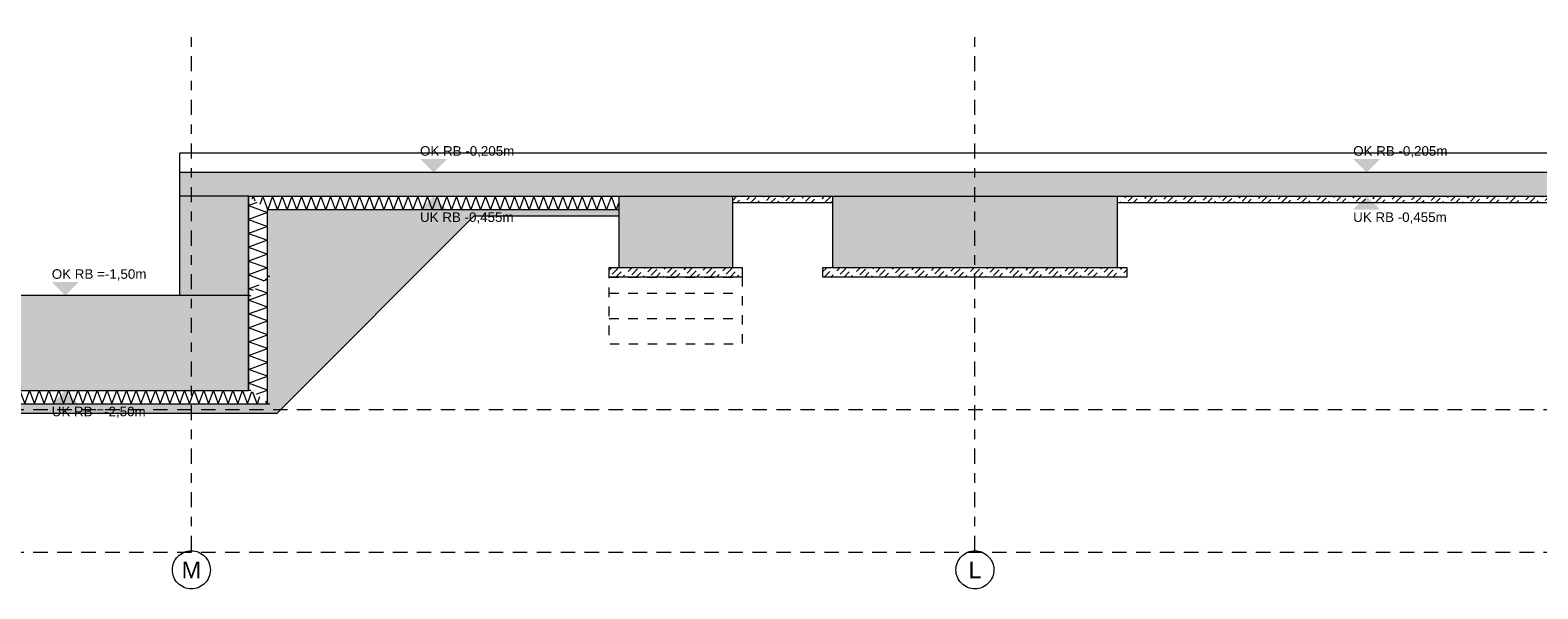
# Model space of a CAD drawing. Header units: metres. Extents: x -273 to 6, y -183 to 13.
# Tile 12 of 141: x -101 to -85, y -55 to -49. Entities that reach past the tile are written whole.
import ezdxf

# ---------------------------------------------------------------- set-up
doc = ezdxf.new("R2010")
doc.units = ezdxf.units.M
doc.header["$LTSCALE"] = 0.05
for name, pattern in [('ISO-02 Strichlinie', [3.81, 3.048, -0.762]), ('ISO-03 Gestrichelt mit Abstand-3', [1.524, 0.6096, -0.9144]), ('Linienart-53', [5.291531, 3.175, -1.058062, 0.352704, -0.705764])]:
    doc.linetypes.add(name, pattern=pattern)
for name, color, linetype, lineweight, true_color in [('00 -Bauelemente -Dämmung innen', 7, 'Continuous', 9, 0xff7fe6), ('30 -35 Decken- 0 Decken', 7, 'Continuous', 35, 0x00ee00), ('70 -72 Beschriftung- 1 Beschriftung allgemein', 7, 'Continuous', 9, 0xff6633)]:
    doc.layers.add(name, color=color, linetype=linetype, lineweight=lineweight, true_color=true_color)
doc.layers.add('70 -71 Achsen- 1 Gebäudeachsen', color=7, linetype='Linienart-53', lineweight=18)
doc.layers.add('Keine', color=7, linetype='Continuous', lineweight=9)
doc.styles.add('Arial', font='arial.ttf')
pattern_1 = [(-135, (0, 0), (0.03535534, -0.03535534), [0.084852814, -0.05656854])]

# ---------------------------------------------------------------- blocks, each defined once
blk = doc.blocks.new('Gruppe-3299')
at = {"color": 255, "linetype": 'Continuous', "lineweight": 5}
blk.add_wipeout([(-98.621, 33.931), (-98.621, 35.271), (-98.821, 35.071), (-98.821, 34.071)], dxfattribs=at).dxf.layer = '00 -Bauelemente -Dämmung innen'
blk = doc.blocks.new('Gruppe-3300')
at = {"layer": '00 -Bauelemente -Dämmung innen', "color": 7, "transparency": 33554687, "flags": 128}
for points in [[(-98.643, 35.249), (-98.621, 35.241), (-98.668, 35.224)], [(-98.643, 35.249), (-98.621, 35.241), (-98.668, 35.224)], [(-98.758, 34.027), (-98.621, 34.077), (-98.821, 34.15), (-98.621, 34.222), (-98.821, 34.295), (-98.621, 34.368), (-98.821, 34.441), (-98.621, 34.514), (-98.821, 34.586), (-98.621, 34.659), (-98.821, 34.732), (-98.621, 34.805), (-98.821, 34.878), (-98.621, 34.95), (-98.821, 35.023), (-98.621, 35.096), (-98.75, 35.143)]]:
    blk.add_lwpolyline(points, dxfattribs=at)
blk = doc.blocks.new('Gruppe-3301')
at = {"layer": '00 -Bauelemente -Dämmung innen', "color": 7, "linetype": 'Continuous', "lineweight": 9, "transparency": 33554687}
blk.add_line((-98.821, 35.071), (-98.821, 34.071), dxfattribs=at)
blk = doc.blocks.new('Gruppe-3302')
at = {"layer": '00 -Bauelemente -Dämmung innen', "color": 7, "linetype": 'Continuous', "lineweight": 9, "transparency": 33554687}
blk.add_line((-98.621, 33.931), (-98.621, 35.271), dxfattribs=at)
blk = doc.blocks.new('Gruppe-3303')
at = {"layer": '00 -Bauelemente -Dämmung innen', "color": 7, "transparency": 33554687}
for name in ['Gruppe-3302', 'Gruppe-3301']:
    blk.add_blockref(name, (0, 0), dxfattribs=at)
blk = doc.blocks.new('Gruppe-3304')
at = {"layer": '00 -Bauelemente -Dämmung innen', "color": 7}
blk.add_blockref('Gruppe-3299', (0, 0), dxfattribs=at)
at = {"layer": '00 -Bauelemente -Dämmung innen', "color": 7, "transparency": 33554687}
for name in ['Gruppe-3303', 'Gruppe-3300']:
    blk.add_blockref(name, (0, 0), dxfattribs=at)
blk = doc.blocks.new('Gruppe-3305')
at = {"layer": '00 -Bauelemente -Dämmung innen', "color": 7, "transparency": 33554687}
blk.add_blockref('Gruppe-3304', (0, 0), dxfattribs=at)
at = {"layer": '00 -Bauelemente -Dämmung innen', "color": 0, "flags": 1}
for tag in ['IFC_UUID', 'instanceID', 'prm0_name', 'prm0_type', 'prm0_value', 'prm1_name', 'prm1_type', 'prm1_value', 'prm2_name', 'prm2_type', 'prm2_value', 'prm3_name', 'prm3_type', 'prm3_value', 'prm4_name', 'prm4_type', 'prm4_value', 'prm5_name', 'prm5_type', 'prm5_value', 'prm6_name', 'prm6_type', 'prm6_value']:
    blk.add_attdef(tag, (-98.821, 33.931), '', height=0.00018, dxfattribs=at)
blk = doc.blocks.new('Gruppe-3306')
at = {"layer": '00 -Bauelemente -Dämmung innen', "color": 7, "linetype": 'Continuous', "lineweight": 9, "transparency": 33554687}
blk.add_line((-98.596, 35.271), (-98.621, 35.271), dxfattribs=at)
blk = doc.blocks.new('Gruppe-3307')
at = {"layer": '00 -Bauelemente -Dämmung innen', "color": 7, "linetype": 'Continuous', "lineweight": 9, "transparency": 33554687}
blk.add_line((-98.821, 35.071), (-98.796, 35.071), dxfattribs=at)
blk = doc.blocks.new('Gruppe-3308')
at = {"layer": '00 -Bauelemente -Dämmung innen', "color": 7, "transparency": 33554687}
for name in ['Gruppe-3306', 'Gruppe-3307']:
    blk.add_blockref(name, (0, 0), dxfattribs=at)
blk = doc.blocks.new('Gruppe-3309')
at = {"layer": '00 -Bauelemente -Dämmung innen', "color": 7, "transparency": 33554687}
blk.add_blockref('Gruppe-3308', (0, 0), dxfattribs=at)
blk = doc.blocks.new('Gruppe-3310')
at = {"layer": '00 -Bauelemente -Dämmung innen', "color": 7, "transparency": 33554687}
blk.add_blockref('Gruppe-3309', (0, 0), dxfattribs=at)
at = {"layer": '00 -Bauelemente -Dämmung innen', "color": 0, "flags": 1}
for tag in ['IFC_UUID', 'instanceID', 'prm0_name', 'prm0_type', 'prm0_value', 'prm1_name', 'prm1_type', 'prm1_value', 'prm2_name', 'prm2_type', 'prm2_value', 'prm3_name', 'prm3_type', 'prm3_value', 'prm4_name', 'prm4_type', 'prm4_value', 'prm5_name', 'prm5_type', 'prm5_value', 'prm6_name', 'prm6_type', 'prm6_value']:
    blk.add_attdef(tag, (-98.821, 35.071), '', height=0.00018, dxfattribs=at)
blk = doc.blocks.new('Gruppe-3311')
at = {"color": 255, "linetype": 'Continuous', "lineweight": 5}
blk.add_wipeout([(-98.621, 35.271), (-98.621, 35.976), (-98.821, 36.116), (-98.821, 35.071)], dxfattribs=at).dxf.layer = '00 -Bauelemente -Dämmung innen'
blk = doc.blocks.new('Gruppe-3312')
at = {"layer": '00 -Bauelemente -Dämmung innen', "color": 7, "transparency": 33554687, "flags": 128}
for points in [[(-98.728, 36.051), (-98.821, 36.018), (-98.621, 35.945), (-98.821, 35.872), (-98.621, 35.799), (-98.821, 35.726), (-98.621, 35.654), (-98.821, 35.581), (-98.621, 35.508), (-98.821, 35.435), (-98.621, 35.362), (-98.821, 35.29), (-98.661, 35.231)], [(-98.768, 35.125), (-98.821, 35.144), (-98.707, 35.186)]]:
    blk.add_lwpolyline(points, dxfattribs=at)
blk = doc.blocks.new('Gruppe-3313')
at = {"layer": '00 -Bauelemente -Dämmung innen', "color": 7, "linetype": 'Continuous', "lineweight": 9, "transparency": 33554687}
blk.add_line((-98.821, 36.116), (-98.821, 35.071), dxfattribs=at)
blk = doc.blocks.new('Gruppe-3314')
at = {"layer": '00 -Bauelemente -Dämmung innen', "color": 7, "linetype": 'Continuous', "lineweight": 9, "transparency": 33554687}
blk.add_line((-98.621, 35.271), (-98.621, 35.976), dxfattribs=at)
blk = doc.blocks.new('Gruppe-3315')
at = {"layer": '00 -Bauelemente -Dämmung innen', "color": 7, "transparency": 33554687}
for name in ['Gruppe-3313', 'Gruppe-3314']:
    blk.add_blockref(name, (0, 0), dxfattribs=at)
blk = doc.blocks.new('Gruppe-3316')
at = {"layer": '00 -Bauelemente -Dämmung innen', "color": 7}
blk.add_blockref('Gruppe-3311', (0, 0), dxfattribs=at)
at = {"layer": '00 -Bauelemente -Dämmung innen', "color": 7, "transparency": 33554687}
for name in ['Gruppe-3315', 'Gruppe-3312']:
    blk.add_blockref(name, (0, 0), dxfattribs=at)
blk = doc.blocks.new('Gruppe-3317')
at = {"layer": '00 -Bauelemente -Dämmung innen', "color": 7, "transparency": 33554687}
blk.add_blockref('Gruppe-3316', (0, 0), dxfattribs=at)
at = {"layer": '00 -Bauelemente -Dämmung innen', "color": 0, "flags": 1}
for tag in ['IFC_UUID', 'instanceID', 'prm0_name', 'prm0_type', 'prm0_value', 'prm1_name', 'prm1_type', 'prm1_value', 'prm2_name', 'prm2_type', 'prm2_value', 'prm3_name', 'prm3_type', 'prm3_value', 'prm4_name', 'prm4_type', 'prm4_value', 'prm5_name', 'prm5_type', 'prm5_value', 'prm6_name', 'prm6_type', 'prm6_value']:
    blk.add_attdef(tag, (-98.821, 35.071), '', height=0.00018, dxfattribs=at)
blk = doc.blocks.new('Gruppe-3318')
at = {"color": 255, "linetype": 'Continuous', "lineweight": 5}
blk.add_wipeout([(-102.296, 33.931), (-98.596, 33.931), (-98.796, 34.071), (-102.096, 34.071)], dxfattribs=at).dxf.layer = '00 -Bauelemente -Dämmung innen'
blk = doc.blocks.new('Gruppe-3319')
at = {"layer": '00 -Bauelemente -Dämmung innen', "color": 7, "transparency": 33554687, "flags": 128}
for points in [[(-102.159, 34.027), (-102.194, 33.931), (-102.215, 33.988)], [(-102.134, 34.045), (-102.092, 33.931), (-102.041, 34.071), (-101.99, 33.931), (-101.939, 34.071), (-101.888, 33.931), (-101.837, 34.071), (-101.786, 33.931), (-101.735, 34.071), (-101.685, 33.931), (-101.634, 34.071), (-101.583, 33.931), (-101.532, 34.071), (-101.481, 33.931), (-101.43, 34.071), (-101.379, 33.931), (-101.328, 34.071), (-101.277, 33.931), (-101.226, 34.071), (-101.175, 33.931), (-101.124, 34.071), (-101.073, 33.931), (-101.022, 34.071), (-100.971, 33.931), (-100.92, 34.071), (-100.869, 33.931), (-100.818, 34.071), (-100.767, 33.931), (-100.716, 34.071), (-100.665, 33.931), (-100.614, 34.071), (-100.564, 33.931), (-100.513, 34.071), (-100.462, 33.931), (-100.411, 34.071), (-100.36, 33.931), (-100.309, 34.071), (-100.258, 33.931), (-100.207, 34.071), (-100.156, 33.931), (-100.105, 34.071), (-100.054, 33.931), (-100.003, 34.071), (-99.952, 33.931), (-99.901, 34.071), (-99.85, 33.931), (-99.799, 34.071), (-99.748, 33.931), (-99.697, 34.071), (-99.646, 33.931), (-99.595, 34.071), (-99.544, 33.931), (-99.493, 34.071), (-99.442, 33.931), (-99.392, 34.071), (-99.341, 33.931), (-99.29, 34.071), (-99.239, 33.931), (-99.188, 34.071), (-99.137, 33.931), (-99.086, 34.071), (-99.035, 33.931), (-98.984, 34.071), (-98.933, 33.931), (-98.882, 34.071), (-98.831, 33.931), (-98.783, 34.062)], [(-98.702, 34.005), (-98.729, 33.931), (-98.775, 34.056)], [(-98.702, 34.005), (-98.729, 33.931), (-98.775, 34.056)], [(-98.621, 33.949), (-98.627, 33.931), (-98.638, 33.96)], [(-98.621, 33.949), (-98.627, 33.931), (-98.638, 33.96)]]:
    blk.add_lwpolyline(points, dxfattribs=at)
blk = doc.blocks.new('Gruppe-3320')
at = {"layer": '00 -Bauelemente -Dämmung innen', "color": 7, "linetype": 'Continuous', "lineweight": 9, "transparency": 33554687}
blk.add_line((-98.796, 34.071), (-102.096, 34.071), dxfattribs=at)
blk = doc.blocks.new('Gruppe-3321')
at = {"layer": '00 -Bauelemente -Dämmung innen', "color": 7, "linetype": 'Continuous', "lineweight": 9, "transparency": 33554687}
blk.add_line((-102.296, 33.931), (-98.596, 33.931), dxfattribs=at)
blk = doc.blocks.new('Gruppe-3322')
at = {"layer": '00 -Bauelemente -Dämmung innen', "color": 7, "transparency": 33554687}
for name in ['Gruppe-3320', 'Gruppe-3321']:
    blk.add_blockref(name, (0, 0), dxfattribs=at)
blk = doc.blocks.new('Gruppe-3323')
at = {"layer": '00 -Bauelemente -Dämmung innen', "color": 7}
blk.add_blockref('Gruppe-3318', (0, 0), dxfattribs=at)
at = {"layer": '00 -Bauelemente -Dämmung innen', "color": 7, "transparency": 33554687}
for name in ['Gruppe-3322', 'Gruppe-3319']:
    blk.add_blockref(name, (0, 0), dxfattribs=at)
blk = doc.blocks.new('Gruppe-3324')
at = {"layer": '00 -Bauelemente -Dämmung innen', "color": 7, "transparency": 33554687}
blk.add_blockref('Gruppe-3323', (0, 0), dxfattribs=at)
at = {"layer": '00 -Bauelemente -Dämmung innen', "color": 0, "flags": 1}
for tag in ['IFC_UUID', 'instanceID', 'prm0_name', 'prm0_type', 'prm0_value', 'prm1_name', 'prm1_type', 'prm1_value', 'prm2_name', 'prm2_type', 'prm2_value', 'prm3_name', 'prm3_type', 'prm3_value', 'prm4_name', 'prm4_type', 'prm4_value', 'prm5_name', 'prm5_type', 'prm5_value', 'prm6_name', 'prm6_type', 'prm6_value']:
    blk.add_attdef(tag, (-102.296, 33.931), '', height=0.00018, dxfattribs=at)
blk = doc.blocks.new('Gruppe-3325')
at = {"color": 255, "linetype": 'Continuous', "lineweight": 5}
blk.add_wipeout([(-98.621, 35.976), (-94.921, 35.976), (-94.921, 36.116), (-98.821, 36.116)], dxfattribs=at).dxf.layer = '00 -Bauelemente -Dämmung innen'
blk = doc.blocks.new('Gruppe-3326')
at = {"layer": '00 -Bauelemente -Dämmung innen', "color": 7, "transparency": 33554687, "flags": 128}
for points in [[(-98.78, 36.088), (-98.77, 36.116), (-98.753, 36.068)], [(-94.921, 36.051), (-94.948, 35.976), (-94.999, 36.116), (-95.05, 35.976), (-95.101, 36.116), (-95.152, 35.976), (-95.203, 36.116), (-95.254, 35.976), (-95.305, 36.116), (-95.356, 35.976), (-95.407, 36.116), (-95.458, 35.976), (-95.509, 36.116), (-95.56, 35.976), (-95.611, 36.116), (-95.662, 35.976), (-95.713, 36.116), (-95.764, 35.976), (-95.815, 36.116), (-95.866, 35.976), (-95.917, 36.116), (-95.967, 35.976), (-96.018, 36.116), (-96.069, 35.976), (-96.12, 36.116), (-96.171, 35.976), (-96.222, 36.116), (-96.273, 35.976), (-96.324, 36.116), (-96.375, 35.976), (-96.426, 36.116), (-96.477, 35.976), (-96.528, 36.116), (-96.579, 35.976), (-96.63, 36.116), (-96.681, 35.976), (-96.732, 36.116), (-96.783, 35.976), (-96.834, 36.116), (-96.885, 35.976), (-96.936, 36.116), (-96.987, 35.976), (-97.038, 36.116), (-97.089, 35.976), (-97.139, 36.116), (-97.19, 35.976), (-97.241, 36.116), (-97.292, 35.976), (-97.343, 36.116), (-97.394, 35.976), (-97.445, 36.116), (-97.496, 35.976), (-97.547, 36.116), (-97.598, 35.976), (-97.649, 36.116), (-97.7, 35.976), (-97.751, 36.116), (-97.802, 35.976), (-97.853, 36.116), (-97.904, 35.976), (-97.955, 36.116), (-98.006, 35.976), (-98.057, 36.116), (-98.108, 35.976), (-98.159, 36.116), (-98.21, 35.976), (-98.26, 36.116), (-98.311, 35.976), (-98.362, 36.116), (-98.413, 35.976), (-98.464, 36.116), (-98.515, 35.976), (-98.566, 36.116), (-98.617, 35.976), (-98.668, 36.116), (-98.699, 36.031)]]:
    blk.add_lwpolyline(points, dxfattribs=at)
blk = doc.blocks.new('Gruppe-3327')
at = {"layer": '00 -Bauelemente -Dämmung innen', "color": 7, "linetype": 'Continuous', "lineweight": 9, "transparency": 33554687}
blk.add_line((-94.921, 36.116), (-98.821, 36.116), dxfattribs=at)
blk = doc.blocks.new('Gruppe-3328')
at = {"layer": '00 -Bauelemente -Dämmung innen', "color": 7, "linetype": 'Continuous', "lineweight": 9, "transparency": 33554687}
blk.add_line((-98.621, 35.976), (-94.921, 35.976), dxfattribs=at)
blk = doc.blocks.new('Gruppe-3329')
at = {"layer": '00 -Bauelemente -Dämmung innen', "color": 7, "transparency": 33554687}
for name in ['Gruppe-3327', 'Gruppe-3328']:
    blk.add_blockref(name, (0, 0), dxfattribs=at)
blk = doc.blocks.new('Gruppe-3330')
at = {"layer": '00 -Bauelemente -Dämmung innen', "color": 7}
blk.add_blockref('Gruppe-3325', (0, 0), dxfattribs=at)
at = {"layer": '00 -Bauelemente -Dämmung innen', "color": 7, "transparency": 33554687}
for name in ['Gruppe-3329', 'Gruppe-3326']:
    blk.add_blockref(name, (0, 0), dxfattribs=at)
blk = doc.blocks.new('Gruppe-3331')
at = {"layer": '00 -Bauelemente -Dämmung innen', "color": 7, "transparency": 33554687}
blk.add_blockref('Gruppe-3330', (0, 0), dxfattribs=at)
at = {"layer": '00 -Bauelemente -Dämmung innen', "color": 0, "flags": 1}
for tag in ['IFC_UUID', 'instanceID', 'prm0_name', 'prm0_type', 'prm0_value', 'prm1_name', 'prm1_type', 'prm1_value', 'prm2_name', 'prm2_type', 'prm2_value', 'prm3_name', 'prm3_type', 'prm3_value', 'prm4_name', 'prm4_type', 'prm4_value', 'prm5_name', 'prm5_type', 'prm5_value', 'prm6_name', 'prm6_type', 'prm6_value']:
    blk.add_attdef(tag, (-98.821, 35.976), '', height=0.00018, dxfattribs=at)
blk = doc.blocks.new('Gruppe-3482')
at = {"layer": '70 -71 Achsen- 1 Gebäudeachsen', "transparency": 33554687}
blk.add_line((-99.421, 32.385), (-99.421, 37.864), dxfattribs=at)
at = {"color": 255, "transparency": 33554687}
blk.add_wipeout([(-91.171, 31.985), (-91.191, 31.986), (-91.21, 31.989), (-91.229, 31.994), (-91.248, 32), (-91.265, 32.009), (-91.282, 32.019), (-91.298, 32.031), (-91.312, 32.044), (-91.326, 32.058), (-91.337, 32.074), (-91.347, 32.091), (-91.356, 32.109), (-91.362, 32.127), (-91.367, 32.146), (-91.37, 32.166), (-91.371, 32.185), (-91.37, 32.205), (-91.367, 32.224), (-91.362, 32.243), (-91.356, 32.262), (-91.347, 32.28), (-91.337, 32.296), (-91.326, 32.312), (-91.312, 32.327), (-91.298, 32.34), (-91.282, 32.352), (-91.265, 32.362), (-91.248, 32.37), (-91.229, 32.377), (-91.21, 32.381), (-91.191, 32.384), (-91.171, 32.385), (-91.151, 32.384), (-91.132, 32.381), (-91.113, 32.377), (-91.094, 32.37), (-91.077, 32.362), (-91.06, 32.352), (-91.044, 32.34), (-91.03, 32.327), (-91.016, 32.312), (-91.005, 32.296), (-90.995, 32.28), (-90.986, 32.262), (-90.98, 32.243), (-90.975, 32.224), (-90.972, 32.205), (-90.971, 32.185), (-90.972, 32.166), (-90.975, 32.146), (-90.98, 32.127), (-90.986, 32.109), (-90.995, 32.091), (-91.005, 32.074), (-91.016, 32.058), (-91.03, 32.044), (-91.044, 32.031), (-91.06, 32.019), (-91.077, 32.009), (-91.094, 32), (-91.113, 31.994), (-91.132, 31.989), (-91.151, 31.986)], dxfattribs=at).dxf.layer = 'Keine'
at = {"layer": '70 -71 Achsen- 1 Gebäudeachsen', "transparency": 33554687}
blk.add_line((-91.171, 32.385), (-91.171, 37.864), dxfattribs=at)
at = {"layer": 'Keine', "transparency": 33554687, "flags": 128}
blk.add_lwpolyline([(-91.171, 31.985), (-91.191, 31.986), (-91.21, 31.989), (-91.229, 31.994), (-91.248, 32), (-91.265, 32.009), (-91.282, 32.019), (-91.298, 32.031), (-91.312, 32.044), (-91.326, 32.058), (-91.337, 32.074), (-91.347, 32.091), (-91.356, 32.109), (-91.362, 32.127), (-91.367, 32.146), (-91.37, 32.166), (-91.371, 32.185), (-91.37, 32.205), (-91.367, 32.224), (-91.362, 32.243), (-91.356, 32.262), (-91.347, 32.28), (-91.337, 32.296), (-91.326, 32.312), (-91.312, 32.327), (-91.298, 32.34), (-91.282, 32.352), (-91.265, 32.362), (-91.248, 32.37), (-91.229, 32.377), (-91.21, 32.381), (-91.191, 32.384), (-91.171, 32.385), (-91.151, 32.384), (-91.132, 32.381), (-91.113, 32.377), (-91.094, 32.37), (-91.077, 32.362), (-91.06, 32.352), (-91.044, 32.34), (-91.03, 32.327), (-91.016, 32.312), (-91.005, 32.296), (-90.995, 32.28), (-90.986, 32.262), (-90.98, 32.243), (-90.975, 32.224), (-90.972, 32.205), (-90.971, 32.185), (-90.972, 32.166), (-90.975, 32.146), (-90.98, 32.127), (-90.986, 32.109), (-90.995, 32.091), (-91.005, 32.074), (-91.016, 32.058), (-91.03, 32.044), (-91.044, 32.031), (-91.06, 32.019), (-91.077, 32.009), (-91.094, 32), (-91.113, 31.994), (-91.132, 31.989), (-91.151, 31.986)], close=True, dxfattribs=at)
at = {"layer": 'Keine', "transparency": 33554687, "insert": (-91.171, 32.185), "char_height": 0.176, "attachment_point": 5, "line_spacing_factor": 0.970891, "style": 'Arial'}
blk.add_mtext('L', dxfattribs=at)
at = {"color": 255, "transparency": 33554687}
blk.add_wipeout([(-99.421, 31.985), (-99.441, 31.986), (-99.46, 31.989), (-99.479, 31.994), (-99.498, 32), (-99.515, 32.009), (-99.532, 32.019), (-99.548, 32.031), (-99.562, 32.044), (-99.576, 32.058), (-99.587, 32.074), (-99.597, 32.091), (-99.606, 32.109), (-99.612, 32.127), (-99.617, 32.146), (-99.62, 32.166), (-99.621, 32.185), (-99.62, 32.205), (-99.617, 32.224), (-99.612, 32.243), (-99.606, 32.262), (-99.597, 32.28), (-99.587, 32.296), (-99.576, 32.312), (-99.562, 32.327), (-99.548, 32.34), (-99.532, 32.352), (-99.515, 32.362), (-99.498, 32.37), (-99.479, 32.377), (-99.46, 32.381), (-99.441, 32.384), (-99.421, 32.385), (-99.401, 32.384), (-99.382, 32.381), (-99.363, 32.377), (-99.344, 32.37), (-99.327, 32.362), (-99.31, 32.352), (-99.294, 32.34), (-99.28, 32.327), (-99.266, 32.312), (-99.255, 32.296), (-99.245, 32.28), (-99.236, 32.262), (-99.23, 32.243), (-99.225, 32.224), (-99.222, 32.205), (-99.221, 32.185), (-99.222, 32.166), (-99.225, 32.146), (-99.23, 32.127), (-99.236, 32.109), (-99.245, 32.091), (-99.255, 32.074), (-99.266, 32.058), (-99.28, 32.044), (-99.294, 32.031), (-99.31, 32.019), (-99.327, 32.009), (-99.344, 32), (-99.363, 31.994), (-99.382, 31.989), (-99.401, 31.986)], dxfattribs=at).dxf.layer = 'Keine'
at = {"layer": 'Keine', "transparency": 33554687, "flags": 128}
blk.add_lwpolyline([(-99.421, 31.985), (-99.441, 31.986), (-99.46, 31.989), (-99.479, 31.994), (-99.498, 32), (-99.515, 32.009), (-99.532, 32.019), (-99.548, 32.031), (-99.562, 32.044), (-99.576, 32.058), (-99.587, 32.074), (-99.597, 32.091), (-99.606, 32.109), (-99.612, 32.127), (-99.617, 32.146), (-99.62, 32.166), (-99.621, 32.185), (-99.62, 32.205), (-99.617, 32.224), (-99.612, 32.243), (-99.606, 32.262), (-99.597, 32.28), (-99.587, 32.296), (-99.576, 32.312), (-99.562, 32.327), (-99.548, 32.34), (-99.532, 32.352), (-99.515, 32.362), (-99.498, 32.37), (-99.479, 32.377), (-99.46, 32.381), (-99.441, 32.384), (-99.421, 32.385), (-99.401, 32.384), (-99.382, 32.381), (-99.363, 32.377), (-99.344, 32.37), (-99.327, 32.362), (-99.31, 32.352), (-99.294, 32.34), (-99.28, 32.327), (-99.266, 32.312), (-99.255, 32.296), (-99.245, 32.28), (-99.236, 32.262), (-99.23, 32.243), (-99.225, 32.224), (-99.222, 32.205), (-99.221, 32.185), (-99.222, 32.166), (-99.225, 32.146), (-99.23, 32.127), (-99.236, 32.109), (-99.245, 32.091), (-99.255, 32.074), (-99.266, 32.058), (-99.28, 32.044), (-99.294, 32.031), (-99.31, 32.019), (-99.327, 32.009), (-99.344, 32), (-99.363, 31.994), (-99.382, 31.989), (-99.401, 31.986)], close=True, dxfattribs=at)
at = {"layer": 'Keine', "transparency": 33554687, "insert": (-99.421, 32.185), "char_height": 0.176, "attachment_point": 5, "line_spacing_factor": 0.970891, "style": 'Arial'}
blk.add_mtext('M', dxfattribs=at)
blk = doc.blocks.new('Gruppe-3483')
at = {"layer": '30 -35 Decken- 0 Decken', "color": 7, "insert": (-87.1882643, 35.94690984), "char_height": 0.1006886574, "attachment_point": 1, "line_spacing_factor": 0.970891, "style": 'Arial'}
blk.add_mtext('UK RB -0,455m', dxfattribs=at)
at = {"color": 255, "linetype": 'Continuous', "lineweight": 9}
for points in [[(-49.79599996, 36.57119107), (-99.54599996, 36.57119107), (-99.54599996, 36.36619107), (-49.79599996, 36.36619107)], [(-93.72099996, 36.11619107), (-92.67099996, 36.11619107), (-92.67099996, 36.04619107), (-93.72099996, 36.04619107)], [(-89.67099996, 36.11619107), (-84.42099996, 36.11619107), (-84.42099996, 36.04619107), (-89.67099996, 36.04619107)], [(-101.94599996, 35.27119107), (-102.29599996, 35.27119107), (-102.29599996, 33.93119107), (-98.62099996, 33.93119107), (-98.62099996, 35.27119107), (-98.62099996, 35.97619107), (-94.92099996, 35.97619107), (-94.92099996, 35.90619107), (-96.44599996, 35.90619107), (-98.52099996, 33.83119107), (-102.39599996, 33.83119107), (-104.47099996, 35.90619107), (-105.92099996, 35.90619107), (-105.92099996, 35.97619107), (-101.94599996, 35.97619107)], [(-92.77099996, 35.36619107), (-89.57099996, 35.36619107), (-89.57099996, 35.26619107), (-92.77099996, 35.26619107)]]:
    blk.add_wipeout(points, dxfattribs=at).dxf.layer = '30 -35 Decken- 0 Decken'
at = {"layer": '30 -35 Decken- 0 Decken', "linetype": 'Continuous', "lineweight": 9}
h = blk.add_hatch(dxfattribs=at)
h.set_pattern_fill('5_Beton unbewehrt', style=0, pattern_type=2)
h.set_pattern_definition(pattern_1)
h.paths.add_polyline_path([(-93.72099996, 36.11619107), (-92.67099996, 36.11619107), (-92.67099996, 36.04619107), (-93.72099996, 36.04619107)])
h = blk.add_hatch(dxfattribs=at)
h.set_pattern_fill('5_Beton unbewehrt', style=0, pattern_type=2)
h.set_pattern_definition(pattern_1)
h.paths.add_polyline_path([(-89.67099996, 36.11619107), (-84.42099996, 36.11619107), (-84.42099996, 36.04619107), (-89.67099996, 36.04619107)])
h = blk.add_hatch(dxfattribs=at)
h.set_pattern_fill('5_Beton unbewehrt', style=0, pattern_type=2)
h.set_pattern_definition(pattern_1)
h.paths.add_polyline_path([(-101.94599996, 35.27119107), (-102.29599996, 35.27119107), (-102.29599996, 33.93119107), (-98.62099996, 33.93119107), (-98.62099996, 35.27119107), (-98.62099996, 35.97619107), (-94.92099996, 35.97619107), (-94.92099996, 35.90619107), (-96.44599996, 35.90619107), (-98.52099996, 33.83119107), (-102.39599996, 33.83119107), (-104.47099996, 35.90619107), (-105.92099996, 35.90619107), (-105.92099996, 35.97619107), (-101.94599996, 35.97619107)])
h = blk.add_hatch(dxfattribs=at)
h.set_pattern_fill('5_Beton unbewehrt', style=0, pattern_type=2)
h.set_pattern_definition(pattern_1)
h.paths.add_polyline_path([(-92.77099996, 35.36619107), (-89.57099996, 35.36619107), (-89.57099996, 35.26619107), (-92.77099996, 35.26619107)])
at = {"layer": '30 -35 Decken- 0 Decken', "color": 7, "linetype": 'Continuous', "lineweight": 9, "flags": 128}
for points in [[(-49.79599996, 36.57119107), (-99.54599996, 36.57119107), (-99.54599996, 36.36619107), (-49.79599996, 36.36619107)], [(-93.72099996, 36.11619107), (-92.67099996, 36.11619107), (-92.67099996, 36.04619107), (-93.72099996, 36.04619107)], [(-89.67099996, 36.11619107), (-84.42099996, 36.11619107), (-84.42099996, 36.04619107), (-89.67099996, 36.04619107)], [(-101.94599996, 35.27119107), (-102.29599996, 35.27119107), (-102.29599996, 33.93119107), (-98.62099996, 33.93119107), (-98.62099996, 35.27119107), (-98.62099996, 35.97619107), (-94.92099996, 35.97619107), (-94.92099996, 35.90619107), (-96.44599996, 35.90619107), (-98.52099996, 33.83119107), (-102.39599996, 33.83119107), (-104.47099996, 35.90619107), (-105.92099996, 35.90619107), (-105.92099996, 35.97619107), (-101.94599996, 35.97619107)], [(-92.77099996, 35.36619107), (-89.57099996, 35.36619107), (-89.57099996, 35.26619107), (-92.77099996, 35.26619107)]]:
    blk.add_lwpolyline(points, close=True, dxfattribs=at)
at = {"layer": '30 -35 Decken- 0 Decken', "color": 7, "linetype": 'Continuous', "lineweight": 9}
for points in [[(-96.87099996, 36.36619107), (-97.0132643, 36.50845541), (-96.72873563, 36.50845541)], [(-87.04599996, 36.36619107), (-87.1882643, 36.50845541), (-86.90373563, 36.50845541)], [(-87.04599996, 36.11619107), (-87.1882643, 35.97392674), (-86.90373563, 35.97392674)], [(-100.7482388, 35.07119107), (-100.89050313, 35.21345541), (-100.60597446, 35.21345541)]]:
    blk.add_solid(points, dxfattribs=at)
at = {"layer": '30 -35 Decken- 0 Decken', "color": 7, "char_height": 0.1006886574, "attachment_point": 1, "line_spacing_factor": 0.970891, "style": 'Arial'}
for s, insert in [('OK RB -0,205m', (-97.0132643, 36.64371629)), ('OK RB -0,205m', (-87.1882643, 36.64371629)), ('OK RB =-1,50m', (-100.89050313, 35.34871629))]:
    blk.add_mtext(s, dxfattribs=dict(at, insert=insert))
at = {"layer": '00 -Bauelemente -Dämmung innen', "color": 7}
blk.add_blockref('Gruppe-3305', (0, 0), dxfattribs=at)
at = {"color": 255, "linetype": 'Continuous', "lineweight": 9}
blk.add_wipeout([(-95.02099996, 35.36619107), (-93.62099996, 35.36619107), (-93.62099996, 35.26619107), (-95.02099996, 35.26619107)], dxfattribs=at).dxf.layer = '30 -35 Decken- 0 Decken'
at = {"layer": '30 -35 Decken- 0 Decken', "linetype": 'Continuous', "lineweight": 9}
h = blk.add_hatch(dxfattribs=at)
h.set_pattern_fill('5_Beton unbewehrt', style=0, pattern_type=2)
h.set_pattern_definition(pattern_1)
h.paths.add_polyline_path([(-95.02099996, 35.36619107), (-93.62099996, 35.36619107), (-93.62099996, 35.26619107), (-95.02099996, 35.26619107)])
at = {"layer": '30 -35 Decken- 0 Decken', "color": 7, "linetype": 'Continuous', "lineweight": 9, "flags": 128}
blk.add_lwpolyline([(-95.02099996, 35.36619107), (-93.62099996, 35.36619107), (-93.62099996, 35.26619107), (-95.02099996, 35.26619107)], close=True, dxfattribs=at)
at = {"layer": '00 -Bauelemente -Dämmung innen', "color": 7}
for name in ['Gruppe-3310', 'Gruppe-3324']:
    blk.add_blockref(name, (0, 0), dxfattribs=at)
at = {"layer": '30 -35 Decken- 0 Decken', "color": 7, "linetype": 'Continuous', "lineweight": 9}
blk.add_solid([(-100.7482388, 34.07119107), (-100.89050313, 33.92892674), (-100.60597446, 33.92892674)], dxfattribs=at)
at = {"layer": '00 -Bauelemente -Dämmung innen', "color": 7}
blk.add_blockref('Gruppe-3317', (0, 0), dxfattribs=at)
at = {"layer": '30 -35 Decken- 0 Decken', "color": 7, "insert": (-100.89050313, 33.90190984), "char_height": 0.1006886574, "attachment_point": 1, "line_spacing_factor": 0.970891, "style": 'Arial'}
blk.add_mtext('UK RB =-2,50m', dxfattribs=at)
at = {"layer": '00 -Bauelemente -Dämmung innen', "color": 7}
blk.add_blockref('Gruppe-3331', (0, 0), dxfattribs=at)
at = {"layer": '30 -35 Decken- 0 Decken', "color": 7, "linetype": 'Continuous', "lineweight": 9}
blk.add_solid([(-96.87099996, 36.11619107), (-97.0132643, 35.97392674), (-96.72873563, 35.97392674)], dxfattribs=at)
at = {"layer": '30 -35 Decken- 0 Decken', "color": 7, "insert": (-97.0132643, 35.94690984), "char_height": 0.1006886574, "attachment_point": 1, "line_spacing_factor": 0.970891, "style": 'Arial'}
blk.add_mtext('UK RB -0,455m', dxfattribs=at)
at = {"color": 255, "linetype": 'Continuous', "lineweight": 9}
blk.add_wipeout([(-167.72099996, 35.36619107), (-167.72099996, 36.01619107), (-165.69599318, 36.01619107), (-165.69599318, 35.91619107), (-164.29599996, 35.91619107), (-164.29599996, 35.07119107), (-164.62599996, 35.07119107), (-164.62599996, 34.07119107), (-161.56599996, 34.07119107), (-161.56599996, 35.07119107), (-161.89599996, 35.07119107), (-161.89599996, 36.11619107), (-160.82099996, 36.11619107), (-160.82099996, 35.36619107), (-159.62099996, 35.36619107), (-159.62099996, 36.11619107), (-153.72099996, 36.11619107), (-153.72099996, 35.36619107), (-151.52099996, 35.36619107), (-151.52099996, 36.11619107), (-146.12099996, 36.11619107), (-146.12099996, 35.36619107), (-143.92099996, 35.36619107), (-143.92099996, 36.11619107), (-138.52099996, 36.11619107), (-138.52099996, 35.36619107), (-136.32099996, 35.36619107), (-136.32099996, 36.11619107), (-130.92099996, 36.11619107), (-130.92099996, 35.36619107), (-128.72099996, 35.36619107), (-128.72099996, 36.11619107), (-123.32099996, 36.11619107), (-123.32099996, 35.36619107), (-121.12099996, 35.36619107), (-121.12099996, 36.11619107), (-115.72099996, 36.11619107), (-115.72099996, 35.36619107), (-113.52099996, 35.36619107), (-113.52099996, 36.11619107), (-108.12099996, 36.11619107), (-108.12099996, 35.36619107), (-105.92099996, 35.36619107), (-105.92099996, 36.11619107), (-101.74599996, 36.11619107), (-101.74599996, 35.07119107), (-102.09599996, 35.07119107), (-102.09599996, 34.07119107), (-98.82099996, 34.07119107), (-98.82099996, 36.11619107), (-94.92099996, 36.11619107), (-94.92099996, 35.36619107), (-93.72099996, 35.36619107), (-93.72099996, 36.11619107), (-92.67099996, 36.11619107), (-92.67099996, 35.36619107), (-89.67099996, 35.36619107), (-89.67099996, 36.11619107), (-84.42099996, 36.11619107), (-84.42099996, 35.36619107), (-80.75599996, 35.36619107), (-80.75599996, 36.11619107), (-76.34599996, 36.11619107), (-76.34599996, 36.01619107), (-75.42099996, 36.01619107), (-75.42099996, 35.36619107), (-73.92099996, 35.36619107), (-73.92099996, 36.01619107), (-68.62099996, 36.01619107), (-68.62099996, 35.36619107), (-64.22099996, 35.36619107), (-64.22099996, 36.01619107), (-60.37099996, 36.01619107), (-60.37099996, 35.36619107), (-55.97099996, 35.36619107), (-55.97099996, 36.01619107), (-50.19599996, 36.01619107), (-50.19599996, 34.55619107), (-29.02099996, 34.55619107), (-29.02099996, 36.01619107), (-26.37099996, 36.01619107), (-26.37099996, 35.91619107), (-25.92099996, 35.91619107), (-25.92099996, 35.36619107), (-24.42099996, 35.36619107), (-24.42099996, 36.11619107), (-24.97099996, 36.11619107), (-24.97099996, 36.36619107), (-29.42099996, 36.36619107), (-29.42099996, 35.15619107), (-49.79599996, 35.15619107), (-49.79599996, 36.36619107), (-99.54599996, 36.36619107), (-99.54599996, 35.07119107), (-101.34599996, 35.07119107), (-101.34599996, 36.36619107), (-162.29599996, 36.36619107), (-162.29599996, 35.07119107), (-163.89599996, 35.07119107), (-163.89599996, 36.36619107), (-168.02099996, 36.36619107), (-168.02099996, 35.36619107)], dxfattribs=at).dxf.layer = '30 -35 Decken- 0 Decken'
at = {"layer": '30 -35 Decken- 0 Decken', "linetype": 'Continuous', "lineweight": 9}
h = blk.add_hatch(dxfattribs=at)
h.set_pattern_fill('Stahlbeton1  SRF', style=0, pattern_type=2)
h.set_pattern_definition([(45, (0, 0), (0.07071068, -0.07071068), []), (45, (0.03536, -0.03536), (0.07071068, -0.07071068), [0.075, -0.05])])
h.paths.add_polyline_path([(-167.72099996, 35.36619107), (-167.72099996, 36.01619107), (-165.69599318, 36.01619107), (-165.69599318, 35.91619107), (-164.29599996, 35.91619107), (-164.29599996, 35.07119107), (-164.62599996, 35.07119107), (-164.62599996, 34.07119107), (-161.56599996, 34.07119107), (-161.56599996, 35.07119107), (-161.89599996, 35.07119107), (-161.89599996, 36.11619107), (-160.82099996, 36.11619107), (-160.82099996, 35.36619107), (-159.62099996, 35.36619107), (-159.62099996, 36.11619107), (-153.72099996, 36.11619107), (-153.72099996, 35.36619107), (-151.52099996, 35.36619107), (-151.52099996, 36.11619107), (-146.12099996, 36.11619107), (-146.12099996, 35.36619107), (-143.92099996, 35.36619107), (-143.92099996, 36.11619107), (-138.52099996, 36.11619107), (-138.52099996, 35.36619107), (-136.32099996, 35.36619107), (-136.32099996, 36.11619107), (-130.92099996, 36.11619107), (-130.92099996, 35.36619107), (-128.72099996, 35.36619107), (-128.72099996, 36.11619107), (-123.32099996, 36.11619107), (-123.32099996, 35.36619107), (-121.12099996, 35.36619107), (-121.12099996, 36.11619107), (-115.72099996, 36.11619107), (-115.72099996, 35.36619107), (-113.52099996, 35.36619107), (-113.52099996, 36.11619107), (-108.12099996, 36.11619107), (-108.12099996, 35.36619107), (-105.92099996, 35.36619107), (-105.92099996, 36.11619107), (-101.74599996, 36.11619107), (-101.74599996, 35.07119107), (-102.09599996, 35.07119107), (-102.09599996, 34.07119107), (-98.82099996, 34.07119107), (-98.82099996, 36.11619107), (-94.92099996, 36.11619107), (-94.92099996, 35.36619107), (-93.72099996, 35.36619107), (-93.72099996, 36.11619107), (-92.67099996, 36.11619107), (-92.67099996, 35.36619107), (-89.67099996, 35.36619107), (-89.67099996, 36.11619107), (-84.42099996, 36.11619107), (-84.42099996, 35.36619107), (-80.75599996, 35.36619107), (-80.75599996, 36.11619107), (-76.34599996, 36.11619107), (-76.34599996, 36.01619107), (-75.42099996, 36.01619107), (-75.42099996, 35.36619107), (-73.92099996, 35.36619107), (-73.92099996, 36.01619107), (-68.62099996, 36.01619107), (-68.62099996, 35.36619107), (-64.22099996, 35.36619107), (-64.22099996, 36.01619107), (-60.37099996, 36.01619107), (-60.37099996, 35.36619107), (-55.97099996, 35.36619107), (-55.97099996, 36.01619107), (-50.19599996, 36.01619107), (-50.19599996, 34.55619107), (-29.02099996, 34.55619107), (-29.02099996, 36.01619107), (-26.37099996, 36.01619107), (-26.37099996, 35.91619107), (-25.92099996, 35.91619107), (-25.92099996, 35.36619107), (-24.42099996, 35.36619107), (-24.42099996, 36.11619107), (-24.97099996, 36.11619107), (-24.97099996, 36.36619107), (-29.42099996, 36.36619107), (-29.42099996, 35.15619107), (-49.79599996, 35.15619107), (-49.79599996, 36.36619107), (-99.54599996, 36.36619107), (-99.54599996, 35.07119107), (-101.34599996, 35.07119107), (-101.34599996, 36.36619107), (-162.29599996, 36.36619107), (-162.29599996, 35.07119107), (-163.89599996, 35.07119107), (-163.89599996, 36.36619107), (-168.02099996, 36.36619107), (-168.02099996, 35.36619107)])
at = {"layer": '30 -35 Decken- 0 Decken', "color": 7, "linetype": 'Continuous', "lineweight": 9}
for p, q in [((-98.82099996, 36.11619107), (-99.54599996, 36.11619107)), ((-94.92099996, 36.11619107), (-93.72099996, 36.11619107)), ((-92.67099996, 36.11619107), (-89.67099996, 36.11619107)), ((-98.82099996, 35.07119107), (-99.54599996, 35.07119107))]:
    blk.add_line(p, q, dxfattribs=at)
at = {"layer": '30 -35 Decken- 0 Decken', "color": 7, "linetype": 'Continuous', "lineweight": 9, "flags": 128}
for points in [[(-102.09599996, 34.07119107), (-98.82099996, 34.07119107), (-98.82099996, 36.11619107), (-94.92099996, 36.11619107), (-94.92099996, 35.36619107), (-93.72099996, 35.36619107), (-93.72099996, 36.11619107), (-92.67099996, 36.11619107), (-92.67099996, 35.36619107), (-89.67099996, 35.36619107), (-89.67099996, 36.11619107), (-84.42099996, 36.11619107)], [(-49.79599996, 36.36619107), (-99.54599996, 36.36619107), (-99.54599996, 35.07119107), (-101.34599996, 35.07119107), (-101.34599996, 36.36619107), (-162.29599996, 36.36619107)]]:
    blk.add_lwpolyline(points, dxfattribs=at)
at = {"layer": '70 -71 Achsen- 1 Gebäudeachsen', "color": 7, "transparency": 33554687}
blk.add_blockref('Gruppe-3482', (0, 0), dxfattribs=at)
at = {"layer": '30 -35 Decken- 0 Decken', "color": 7, "linetype": 'ISO-03 Gestrichelt mit Abstand-3', "lineweight": 9}
for p, q in [((-95.02099996, 35.09785774), (-93.62099996, 35.09785774)), ((-95.02099996, 34.8295244), (-93.62099996, 34.8295244))]:
    blk.add_line(p, q, dxfattribs=at)
at = {"layer": '30 -35 Decken- 0 Decken', "color": 7, "linetype": 'ISO-03 Gestrichelt mit Abstand-3', "lineweight": 9, "flags": 128}
blk.add_lwpolyline([(-95.02099996, 35.26619107), (-93.62099996, 35.26619107), (-93.62099996, 34.56119107), (-95.02099996, 34.56119107)], close=True, dxfattribs=at)
blk = doc.blocks.new('_FU_2D LP9 (3D)')
at = {"layer": '30 -35 Decken- 0 Decken', "color": 7}
blk.add_blockref('Gruppe-3483', (0, 0), dxfattribs=at)
at = {"layer": '70 -72 Beschriftung- 1 Beschriftung allgemein', "linetype": 'ISO-02 Strichlinie'}
for p, q in [((-183.8724, 33.8712), (1.1339, 33.8712)), ((-183.8724, 32.3712), (1.1339, 32.3712))]:
    blk.add_line(p, q, dxfattribs=at)

msp = doc.modelspace()

# ---------------------------------------------------------------- block references
at = {"layer": 'Keine', "color": 1}
msp.add_blockref('_FU_2D LP9 (3D)', (-0.071, -87.155), dxfattribs=at)

doc.saveas('drawing.dxf')
